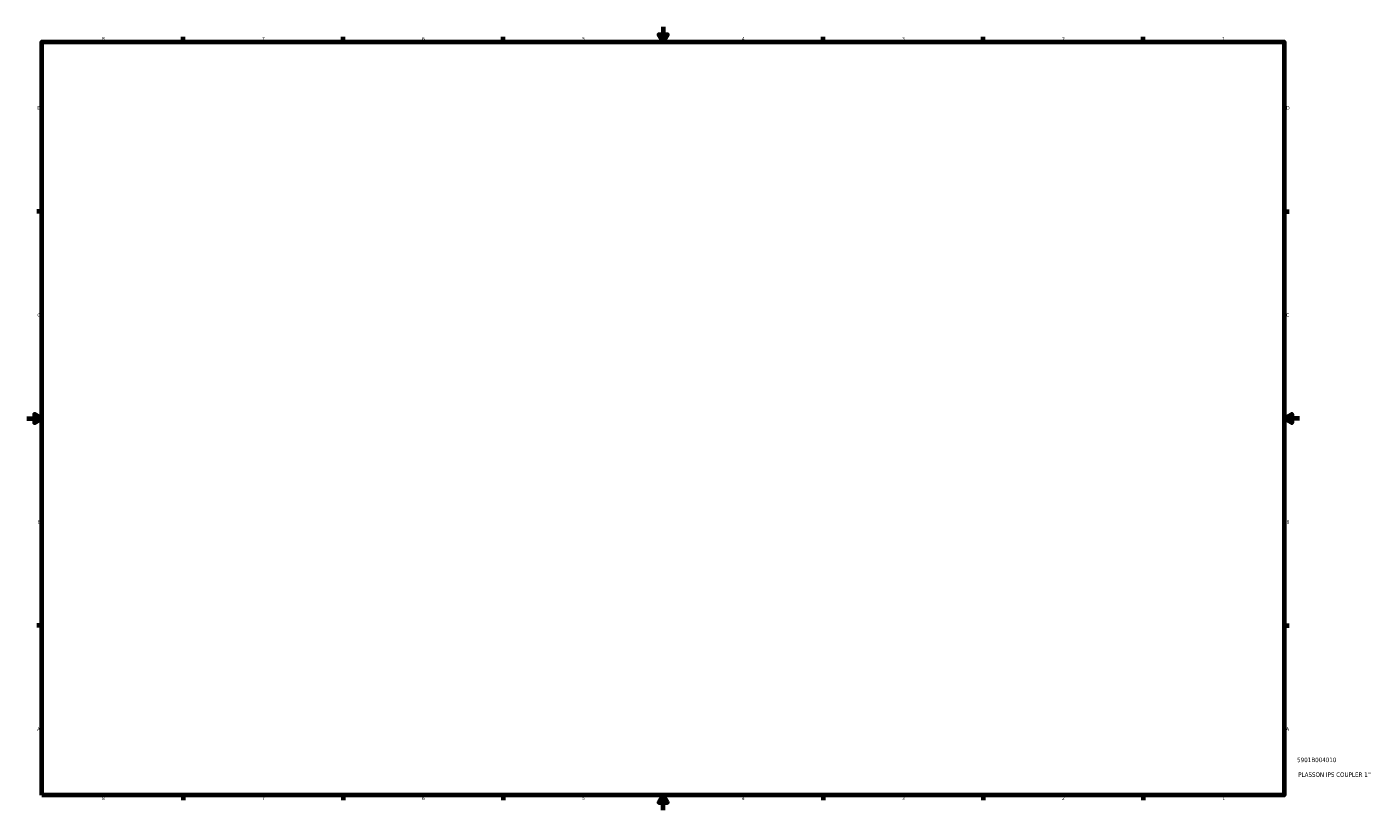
# Model space of a CAD drawing. Header units: inches. Extents: x -26 to 78, y -45 to 82.
# Tile 2 of 6: x 0 to 36, y 1 to 21. Entities that reach past the tile are written whole.
import ezdxf

# ---------------------------------------------------------------- set-up
doc = ezdxf.new("R2010")
doc.units = ezdxf.units.IN
doc.header["$MEASUREMENT"] = 0
doc.layers.add('Border (ANSI)', color=7, linetype='Continuous', lineweight=70)
doc.layers.add('Title (ANSI)', color=7, linetype='Continuous', lineweight=50)
doc.styles.add('Note Text (ANSI)', font='tahoma.ttf')
doc.styles.add('Text Style29', font='tahoma.ttf')

# ---------------------------------------------------------------- blocks, each defined once
blk = doc.blocks.new('Borders Default Border')
at = {"layer": 'Border (ANSI)'}
for p, q in [((4.25, 21), (4.25, 21.134)), ((8.5, 21), (8.5, 21.134)), ((12.75, 21), (12.75, 21.134)), ((21.25, 21), (21.25, 21.134)), ((25.5, 21), (25.5, 21.134)), ((29.75, 21), (29.75, 21.134)), ((0.5, 16.5), (0.366, 16.5)), ((33.5, 16.5), (33.634, 16.5)), ((0.5, 5.5), (0.366, 5.5)), ((33.5, 5.5), (33.634, 5.5)), ((4.25, 1), (4.25, 0.866)), ((8.5, 1), (8.5, 0.866)), ((12.75, 1), (12.75, 0.866)), ((21.25, 1), (21.25, 0.866)), ((25.5, 1), (25.5, 0.866)), ((29.75, 1), (29.75, 0.866))]:
    blk.add_line(p, q, dxfattribs=at)
at = {"layer": 'Border (ANSI)', "flags": 128}
for points in [[(17, 21.4), (17, 21), (16.885, 21.2), (17.115, 21.2), (17, 21)], [(0.5, 1), (0.5, 21), (33.5, 21), (33.5, 1), (0.5, 1)], [(0.1, 11), (0.5, 11), (0.3, 11.115), (0.3, 10.885), (0.5, 11)], [(33.9, 11), (33.5, 11), (33.7, 11.115), (33.7, 10.885), (33.5, 11)], [(17, 0.6), (17, 1), (16.885, 0.8), (17.115, 0.8), (17, 1)]]:
    blk.add_lwpolyline(points, dxfattribs=at)
at = {"layer": 'Border (ANSI)', "color": 5, "true_color": 0x0000ff, "char_height": 0.0945, "attachment_point": 7, "style": 'Note Text (ANSI)'}
for s, insert in [('8', (2.094, 21.038)), ('7', (6.346, 21.04)), ('6', (10.595, 21.038)), ('5', (14.847, 21.038)), ('4', (19.092, 21.04)), ('3', (23.346, 21.038)), ('2', (27.596, 21.04)), ('1', (31.854, 21.04)), ('D', (0.378, 19.203)), ('D', (33.553, 19.203)), ('C', (0.378, 13.701)), ('C', (33.552, 13.701)), ('B', (0.384, 8.203)), ('B', (33.558, 8.203)), ('A', (0.373, 2.703)), ('A', (33.547, 2.703)), ('8', (2.094, 0.863)), ('7', (6.346, 0.866)), ('6', (10.595, 0.864)), ('5', (14.847, 0.864)), ('4', (19.092, 0.866)), ('3', (23.346, 0.864)), ('2', (27.596, 0.866)), ('1', (31.854, 0.866))]:
    blk.add_mtext(s, dxfattribs=dict(at, insert=insert))
blk = doc.blocks.new('Title Blocks ANSI - Large')
at = {"layer": 'Title (ANSI)', "color": 5, "true_color": 0x0000ff, "style": 'Text Style29'}
for tag, p in [('PART_NUMBER_001', (0.341, 0.873)), ('DESCRIPTION_001', (0.369, 0.481))]:
    blk.add_attdef(tag, p, '', height=0.12, dxfattribs=at)

msp = doc.modelspace()

# ---------------------------------------------------------------- block references
msp.add_blockref('Borders Default Border', (0, 0))
msp.add_blockref('Title Blocks ANSI - Large', (33.5, 1)).add_auto_attribs({'PART_NUMBER_001': '5901B004010', 'DESCRIPTION_001': "PLASSON IPS COUPLER 1''"})

doc.saveas('drawing.dxf')
